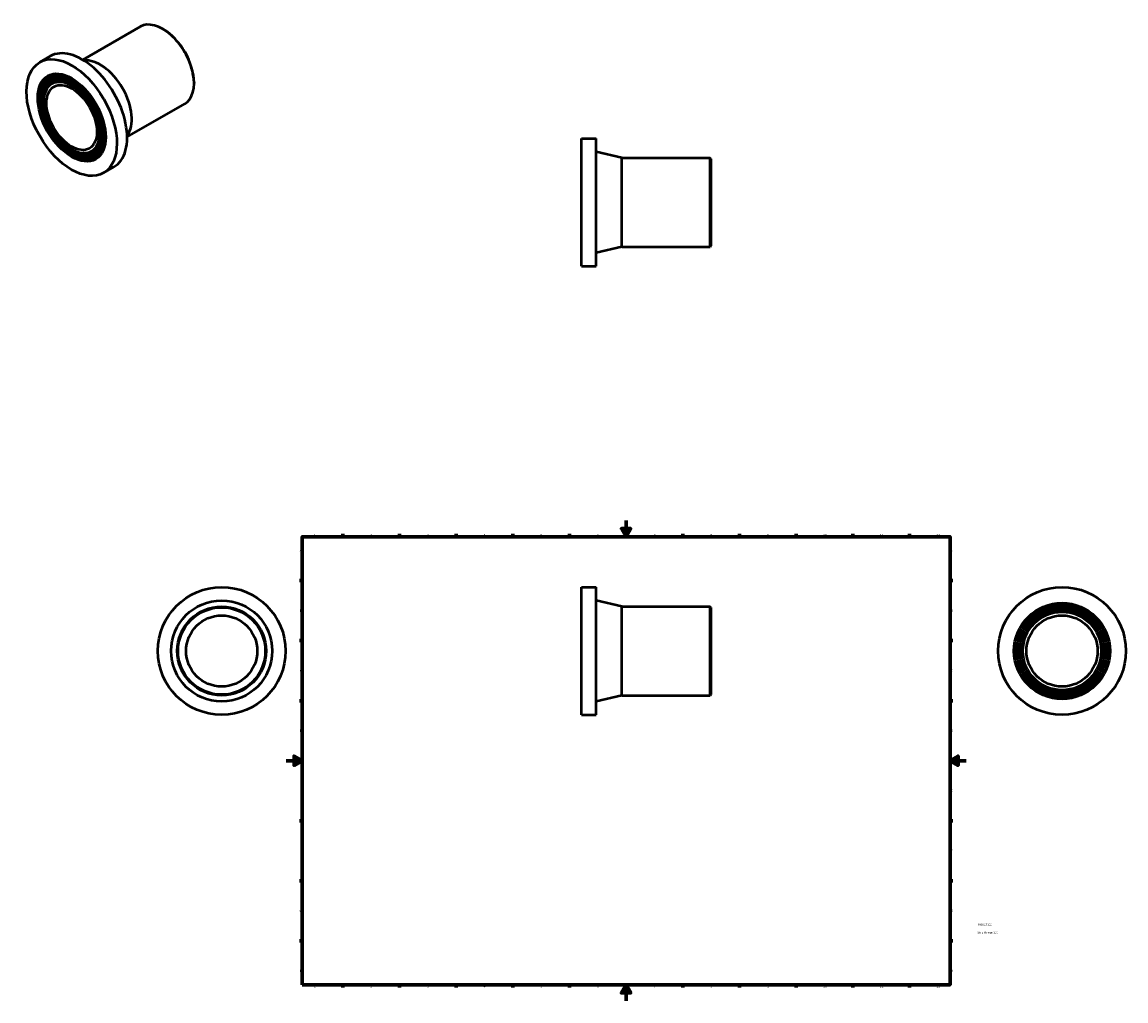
# Model space of a CAD drawing. Header units: millimetres. Extents: x -326 to 1038, y -1011 to 1210.
# Tile 3 of 3: x -326 to 1038, y 0 to 1210. Entities that reach past the tile are written whole.
import ezdxf

# ---------------------------------------------------------------- set-up
doc = ezdxf.new("R2010")
doc.units = ezdxf.units.MM
for name, color, linetype, lineweight in [('Border (ANSI)', 7, 'Continuous', 70), ('Title (ISO)', 7, 'Continuous', 50), ('Visible (ANSI)', 7, 'Continuous', 50)]:
    doc.layers.add(name, color=color, linetype=linetype, lineweight=lineweight)
doc.styles.add('Note Text (ANSI)', font='tahoma.ttf')
doc.styles.add('Note Text (ISO)', font='tahoma.ttf')

# ---------------------------------------------------------------- blocks, each defined once
blk = doc.blocks.new('Borders Default Border')
at = {"layer": 'Border (ANSI)'}
for p, q in [((70.1, 574), (70.1, 577.4)), ((140.2, 574), (140.2, 577.4)), ((210.2, 574), (210.2, 577.4)), ((280.3, 574), (280.3, 577.4)), ((350.4, 574), (350.4, 577.4)), ((490.6, 574), (490.6, 577.4)), ((560.7, 574), (560.7, 577.4)), ((630.8, 574), (630.8, 577.4)), ((700.8, 574), (700.8, 577.4)), ((770.9, 574), (770.9, 577.4)), ((20, 519.7), (16.6, 519.7)), ((821, 519.7), (824.4, 519.7)), ((20, 445.5), (16.6, 445.5)), ((821, 445.5), (824.4, 445.5)), ((20, 371.2), (16.6, 371.2)), ((821, 371.2), (824.4, 371.2)), ((20, 222.7), (16.6, 222.7)), ((821, 222.7), (824.4, 222.7)), ((20, 148.5), (16.6, 148.5)), ((821, 148.5), (824.4, 148.5)), ((20, 74.3), (16.6, 74.3)), ((821, 74.3), (824.4, 74.3)), ((70.1, 20), (70.1, 16.6)), ((140.2, 20), (140.2, 16.6)), ((210.2, 20), (210.2, 16.6)), ((280.3, 20), (280.3, 16.6)), ((350.4, 20), (350.4, 16.6)), ((490.6, 20), (490.6, 16.6)), ((560.7, 20), (560.7, 16.6)), ((630.8, 20), (630.8, 16.6)), ((700.8, 20), (700.8, 16.6)), ((770.9, 20), (770.9, 16.6))]:
    blk.add_line(p, q, dxfattribs=at)
at = {"layer": 'Border (ANSI)', "flags": 128}
for points in [[(420.5, 594), (420.5, 574), (414.7, 584), (426.3, 584), (420.5, 574)], [(20, 20), (20, 574), (821, 574), (821, 20), (20, 20)], [(0, 297), (20, 297), (10, 302.8), (10, 291.2), (20, 297)], [(841, 297), (821, 297), (831, 302.8), (831, 291.2), (821, 297)], [(420.5, 0), (420.5, 20), (414.7, 10), (426.3, 10), (420.5, 20)]]:
    blk.add_lwpolyline(points, dxfattribs=at)
at = {"layer": 'Border (ANSI)', "color": 230, "true_color": 0xff0080, "char_height": 3.05, "attachment_point": 7, "style": 'Note Text (ANSI)'}
for s, insert in [('1', (34.4, 574.4)), ('2', (104.2, 574.4)), ('3', (174.3, 574.3)), ('4', (244.2, 574.4)), ('5', (314.5, 574.3)), ('6', (384.5, 574.3)), ('7', (454.6, 574.4)), ('8', (524.6, 574.3)), ('9', (594.7, 574.3)), ('10', (664, 574.3)), ('11', (734, 574.4)), ('12', (804.1, 574.4)), ('A', (16.8, 555.4)), ('A', (821.6, 555.4)), ('B', (17.1, 481.1)), ('B', (822, 481.1)), ('C', (17, 406.8)), ('C', (821.8, 406.8)), ('D', (17, 332.6)), ('D', (821.8, 332.6)), ('E', (17.2, 258.4)), ('E', (822.1, 258.4)), ('F', (17.3, 184.1)), ('F', (822.1, 184.1)), ('G', (16.8, 109.8)), ('G', (821.7, 109.8)), ('H', (17, 35.6)), ('H', (821.8, 35.6)), ('1', (34.4, 16.6)), ('2', (104.2, 16.6)), ('3', (174.3, 16.5)), ('4', (244.2, 16.6)), ('5', (314.5, 16.5)), ('6', (384.5, 16.5)), ('7', (454.6, 16.6)), ('8', (524.6, 16.5)), ('9', (594.7, 16.5)), ('10', (664, 16.5)), ('11', (734, 16.6)), ('12', (804.1, 16.6))]:
    blk.add_mtext(s, dxfattribs=dict(at, insert=insert))
blk = doc.blocks.new('Title Blocks ISO')
at = {"layer": 'Title (ISO)', "color": 232, "true_color": 0xca0064, "style": 'Note Text (ISO)'}
for tag, p in [('PART_NUMBER_001', (34.2, 73.1)), ('DESCRIPTION_001', (34, 63.3))]:
    blk.add_attdef(tag, p, '', height=2.5, dxfattribs=at)

msp = doc.modelspace()

# ---------------------------------------------------------------- linework, layer by layer
at = {"layer": 'Visible (ANSI)'}
for p, q in [((-251.311, 1163.754), (-180.089, 1204.768)), ((-151.717, 1201.535), (-152.492, 1201.984)), ((-304.425, 1160.863), (-291.697, 1168.192)), ((-293.546, 1141.971), (-292.768, 1142.419)), ((-291.35, 1138.158), (-290.572, 1138.606)), ((-289.155, 1134.345), (-288.377, 1134.793)), ((-113.751, 1135.606), (-113.751, 1134.71)), ((-196.417, 1068.43), (-125.195, 1109.444)), ((365.348, 908.471), (365.348, 1066.471)), ((365.348, 1066.471), (383.348, 1066.471)), ((383.348, 908.471), (383.348, 1066.471)), ((-240.848, 1050.46), (-240.07, 1050.908)), ((-238.653, 1046.647), (-237.875, 1047.095)), ((-236.457, 1042.834), (-235.679, 1043.282)), ((415.348, 1042.471), (383.348, 1049.971)), ((415.348, 932.471), (415.348, 1042.471)), ((415.348, 1042.471), (524.248, 1042.471)), ((524.248, 932.471), (524.248, 1042.471)), ((525.348, 1041.371), (524.248, 1042.471)), ((525.348, 1041.371), (525.348, 933.571)), ((-225.578, 1023.943), (-212.85, 1031.272)), ((415.348, 932.471), (383.348, 924.971)), ((415.348, 932.471), (524.248, 932.471)), ((525.348, 933.571), (524.248, 932.471)), ((365.348, 908.471), (383.348, 908.471)), ((365.348, 353.732), (365.348, 511.732)), ((365.348, 511.732), (383.348, 511.732)), ((383.348, 353.732), (383.348, 511.732)), ((415.348, 487.732), (383.348, 495.232)), ((415.348, 377.732), (415.348, 487.732)), ((415.348, 487.732), (524.248, 487.732)), ((524.248, 377.732), (524.248, 487.732)), ((525.348, 486.632), (524.248, 487.732)), ((525.348, 486.632), (525.348, 378.832)), ((415.348, 377.732), (383.348, 370.232)), ((415.348, 377.732), (524.248, 377.732)), ((525.348, 378.832), (524.248, 377.732)), ((365.348, 353.732), (383.348, 353.732))]:
    msp.add_line(p, q, dxfattribs=at)
for centre, radius in [((-79.541, 432.732), 79), ((959.464, 432.732), 79), ((-79.541, 432.732), 62.5), ((959.464, 432.732), 59.4), ((-79.541, 432.732), 55), ((-79.541, 432.732), 53.9), ((959.464, 432.732), 57.2), ((959.464, 432.732), 55), ((959.464, 432.732), 52.8), ((959.464, 432.732), 50.6), ((959.464, 432.732), 48.4), ((-79.541, 432.732), 44), ((959.464, 432.732), 44)]:
    msp.add_circle(centre, radius, dxfattribs=at)
for centre, major_axis, start_param, end_param in [((-152.642, 1157.106), (-27.447, 47.662), 3.14159264, 6.28318531), ((-151.864, 1157.554), (-26.898, 46.709), 3.92892453, 5.49585344), ((-252.273, 1099.732), (-39.424, 68.46), 3.14159265, 6.28318531), ((-229.646, 1112.763), (-27.447, 47.662), 3.38053193, 6.04424603), ((-264.224, 1092.851), (28.545, -49.569), 0, 3.14159265), ((-264.224, 1092.851), (26.349, -45.756), 0, 3.14159265), ((-264.224, 1092.851), (29.643, -51.475), 3.15466235, 6.27011561), ((-264.224, 1092.851), (27.447, -47.662), 3.15570799, 6.26906997), ((-264.224, 1092.851), (25.251, -43.849), 3.1569355, 6.26784246), ((-264.224, 1092.851), (24.153, -41.943), 0, 3.14159265)]:
    msp.add_ellipse(centre, major_axis=major_axis, ratio=0.57809312, start_param=start_param, end_param=end_param, dxfattribs=at)
for major_axis in [(39.424, -68.46), (29.643, -51.475), (28.545, -49.569), (27.447, -47.662), (26.349, -45.756), (25.251, -43.849), (24.153, -41.943), (21.957, -38.13)]:
    msp.add_ellipse((-265.001, 1092.403), major_axis=major_axis, ratio=0.57809312, dxfattribs=at)

# ---------------------------------------------------------------- block references
msp.add_blockref('Borders Default Border', (0, 0))
msp.add_blockref('Title Blocks ISO', (821, 20)).add_auto_attribs({'PART_NUMBER_001': '490207110', 'DESCRIPTION_001': 'Stub Flange 110'})

doc.saveas('drawing.dxf')
